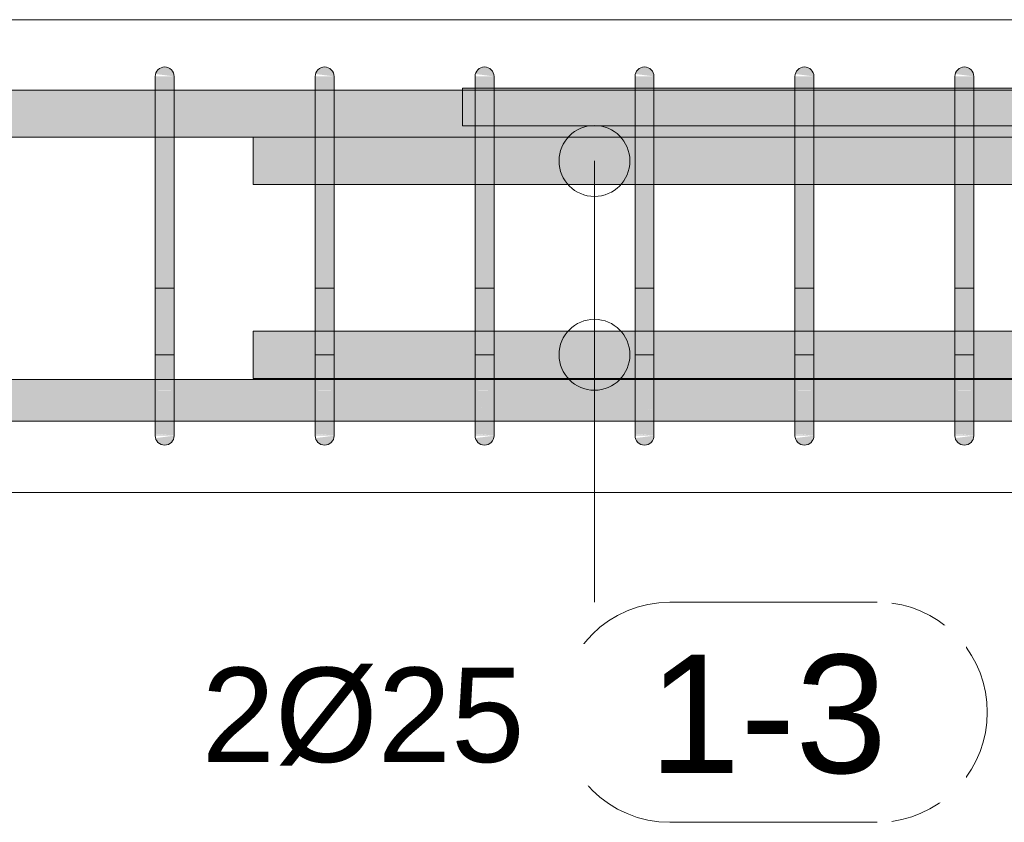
# Model space of a CAD drawing. Header units: millimetres. Extents: x -25607 to 9385, y 1894 to 10168.
# Tile 172 of 181: x 6701 to 7222, y 8496 to 8920. Entities that reach past the tile are written whole.
import ezdxf

# ---------------------------------------------------------------- set-up
doc = ezdxf.new("R2010")
doc.units = ezdxf.units.MM
for name, color, linetype, lineweight in [('S-BEAM', 12, 'Continuous', 9), ('S-RBAR', 171, 'Continuous', 5), ('S-RBAR-IDEN', 171, 'Continuous', 5)]:
    doc.layers.add(name, color=color, linetype=linetype, lineweight=lineweight)
doc.styles.add('Arial', font='arial.ttf', dxfattribs={"height": 50})
doc.styles.add('Arial_1', font='arial.ttf', dxfattribs={"height": 62.5})

# ---------------------------------------------------------------- blocks, each defined once
blk = doc.blocks.new('Popisek výztuže - _Typ_ množství_LEVÝ-573731-V5')
at = {"layer": 'S-RBAR-IDEN'}
for p, q in [((-16348.87, 6003.76), (-16458.56, 6003.76)), ((-16458.56, 5887.33), (-16348.87, 5887.33))]:
    blk.add_line(p, q, dxfattribs=at)
for centre, start, end in [((-16458.56, 5945.54), 90, 270), ((-16348.87, 5945.54), 277.6434, 82.3566)]:
    blk.add_arc(centre, 58.22, start, end, dxfattribs=at)

msp = doc.modelspace()

# ---------------------------------------------------------------- hatches: boundary and pattern name
at = {"layer": 'S-RBAR'}
for points in [[(6782.58, 8890), (6782.41, 8891.29), (6781.91, 8892.5), (6781.12, 8893.54), (6780.08, 8894.33), (6778.88, 8894.83), (6777.58, 8895), (6776.29, 8894.83), (6775.08, 8894.33), (6774.05, 8893.54), (6773.25, 8892.5), (6772.75, 8891.29), (6782.41, 8890.02)], [(6867.2, 8890), (6867.03, 8891.29), (6866.53, 8892.5), (6865.73, 8893.54), (6864.7, 8894.33), (6863.49, 8894.83), (6862.2, 8895), (6860.1, 8894.5), (6859.7, 8894.33), (6858.66, 8893.54), (6857.87, 8892.5), (6857.37, 8891.29), (6867.03, 8890.02)], [(6951.81, 8890), (6951.64, 8891.29), (6951.14, 8892.5), (6950.35, 8893.54), (6949.31, 8894.33), (6947.9, 8894.86), (6946.81, 8895), (6945.52, 8894.83), (6944.31, 8894.33), (6943.28, 8893.54), (6942.48, 8892.5), (6941.98, 8891.29), (6951.64, 8890.02)], [(7036.43, 8890), (7036.26, 8891.29), (7035.7, 8892.58), (7034.96, 8893.54), (7033.93, 8894.33), (7032.72, 8894.83), (7031.43, 8895), (7030.13, 8894.83), (7028.93, 8894.33), (7027.89, 8893.54), (7027.1, 8892.5), (7026.6, 8891.29), (7035.7, 8890.1)], [(7121.04, 8890), (7120.87, 8891.29), (7120.37, 8892.5), (7119.58, 8893.54), (7118.54, 8894.33), (7117.34, 8894.83), (7116.04, 8895), (7114.75, 8894.83), (7113.54, 8894.33), (7112.51, 8893.54), (7111.71, 8892.5), (7111.21, 8891.29), (7120.87, 8890.02)], [(7205.66, 8890), (7205.49, 8891.29), (7204.99, 8892.5), (7204.19, 8893.54), (7203.16, 8894.33), (7201.95, 8894.83), (7200.66, 8895), (7199.36, 8894.83), (7198.16, 8894.33), (7197.12, 8893.54), (7196.33, 8892.5), (7195.83, 8891.29), (7205.49, 8890.02)], [(6782.58, 8865), (6782.58, 8890), (6772.58, 8890), (6772.58, 8865)], [(6860.1, 8865), (6867.2, 8865), (6867.2, 8890), (6857.2, 8890), (6857.2, 8865)], [(6951.81, 8865), (6951.81, 8890), (6941.81, 8890), (6941.81, 8865), (6947.9, 8865)], [(7026.43, 8865), (7036.43, 8865), (7036.43, 8890), (7026.43, 8890), (7026.43, 8869.55)], [(7121.04, 8865), (7121.04, 8890), (7111.04, 8890), (7111.04, 8865)], [(7205.66, 8865), (7205.66, 8890), (7195.66, 8890), (7195.66, 8865)], [(6782.58, 8725), (6782.58, 8865), (6772.58, 8865), (6772.58, 8725)], [(6857.2, 8725), (6867.2, 8725), (6867.2, 8865), (6857.2, 8865), (6857.2, 8742.55)], [(6947.9, 8725), (6951.81, 8725), (6951.81, 8865), (6941.81, 8865), (6941.81, 8725)], [(7026.43, 8725), (7036.43, 8725), (7036.43, 8865), (7026.43, 8865), (7026.43, 8742.55)], [(7121.04, 8725), (7121.04, 8865), (7111.04, 8865), (7111.04, 8725)], [(7205.66, 8725), (7205.66, 8865), (7195.66, 8865), (7195.66, 8725)], [(6777.58, 8695), (6778.88, 8695.17), (6780.08, 8695.67), (6781.12, 8696.46), (6781.91, 8697.5), (6782.41, 8698.71), (6782.41, 8699.98), (6772.75, 8698.71), (6773.25, 8697.5), (6774.05, 8696.46), (6775.08, 8695.67), (6776.29, 8695.17)], [(6862.2, 8695), (6863.49, 8695.17), (6864.7, 8695.67), (6865.73, 8696.46), (6866.53, 8697.5), (6867.03, 8698.71), (6867.03, 8699.98), (6857.37, 8698.71), (6857.87, 8697.5), (6858.66, 8696.46), (6860.1, 8695.5), (6860.9, 8695.17)], [(6946.81, 8695), (6948.11, 8695.17), (6949.31, 8695.67), (6950.35, 8696.46), (6951.14, 8697.5), (6951.64, 8698.71), (6951.64, 8699.98), (6941.98, 8698.71), (6942.48, 8697.5), (6943.28, 8696.46), (6944.31, 8695.67), (6945.52, 8695.17)], [(7031.43, 8695), (7032.72, 8695.17), (7033.93, 8695.67), (7034.96, 8696.46), (7035.76, 8697.5), (7036.26, 8698.71), (7036.43, 8700), (7026.6, 8698.71), (7027.1, 8697.5), (7027.89, 8696.46), (7028.93, 8695.67), (7030.13, 8695.17)], [(7116.04, 8695), (7117.34, 8695.17), (7118.54, 8695.67), (7119.58, 8696.46), (7120.37, 8697.5), (7120.87, 8698.71), (7120.87, 8699.98), (7111.21, 8698.71), (7111.71, 8697.5), (7112.51, 8696.46), (7113.54, 8695.67), (7114.75, 8695.17)], [(7200.66, 8695), (7201.95, 8695.17), (7203.16, 8695.67), (7204.19, 8696.46), (7204.99, 8697.5), (7205.49, 8698.71), (7205.49, 8699.98), (7195.83, 8698.71), (7196.33, 8697.5), (7197.12, 8696.46), (7198.16, 8695.67), (7199.36, 8695.17)]]:
    msp.add_hatch(color=256, dxfattribs=at).paths.add_polyline_path(points)
h = msp.add_hatch(color=256, dxfattribs=at)
h.paths.add_polyline_path([(5989.67, 8857.8), (6173.82, 8857.8), (6173.82, 8882.8), (5989.67, 8882.8)])
h.paths.add_polyline_path([(6183.82, 8857.8), (6373.2, 8857.8), (6373.2, 8882.8), (6183.82, 8882.8), (6183.82, 8865)])
h.paths.add_polyline_path([(6383.2, 8857.8), (6572.58, 8857.8), (6572.58, 8882.8), (6383.2, 8882.8), (6383.2, 8865)])
h.paths.add_polyline_path([(6582.58, 8857.8), (6772.58, 8857.8), (6772.29, 8882.8), (6582.58, 8882.8), (6582.58, 8865)])
h.paths.add_polyline_path([(6782.58, 8857.8), (6857.2, 8857.8), (6857.2, 8882.8), (6782.58, 8882.8), (6782.58, 8865)])
h.paths.add_polyline_path([(6867.2, 8857.8), (6941.81, 8857.8), (6941.81, 8882.8), (6867.2, 8882.8), (6867.2, 8865)])
h.paths.add_polyline_path([(6951.81, 8857.8), (7026.43, 8857.8), (7026.43, 8882.8), (6951.81, 8882.8), (6951.81, 8865)])
h.paths.add_polyline_path([(7036.43, 8857.8), (7111.04, 8857.8), (7111.04, 8882.8), (7036.43, 8882.8), (7036.43, 8865)])
h.paths.add_polyline_path([(7121.04, 8857.8), (7195.66, 8857.8), (7195.66, 8882.8), (7121.04, 8882.8), (7121.04, 8865)])
h.paths.add_polyline_path([(7205.66, 8857.8), (7280.27, 8857.8), (7280.27, 8882.8), (7205.66, 8882.8), (7205.66, 8865)])
h.paths.add_polyline_path([(7290.27, 8857.8), (7353.75, 8857.8), (7353.75, 8882.8), (7290.27, 8882.8), (7290.27, 8865)])
h.paths.add_polyline_path([(7363.75, 8857.8), (7398.86, 8857.8), (7398.86, 8882.8), (7363.75, 8882.8), (7363.75, 8865)])
h.paths.add_polyline_path([(7408.86, 8857.8), (7443.97, 8857.8), (7443.97, 8882.8), (7408.86, 8882.8), (7408.86, 8865)])
h.paths.add_polyline_path([(7453.97, 8857.8), (7489.07, 8857.8), (7489.07, 8882.8), (7453.97, 8882.8), (7453.97, 8865)])
h.paths.add_polyline_path([(7499.07, 8857.8), (7534.18, 8857.8), (7534.18, 8882.8), (7499.07, 8882.8), (7499.07, 8865)])
h.paths.add_polyline_path([(7544.18, 8857.8), (7579.29, 8857.8), (7579.29, 8882.8), (7544.18, 8882.8), (7544.18, 8865)])
h.paths.add_polyline_path([(7589.29, 8857.8), (7599.44, 8857.8), (7599.44, 8882.8), (7589.29, 8882.8), (7589.29, 8865)])
h = msp.add_hatch(color=256, dxfattribs=at)
h.paths.add_polyline_path([(5989.67, 8857.8), (6173.82, 8857.8), (6173.82, 8882.8), (5989.67, 8882.8)])
h.paths.add_polyline_path([(6183.82, 8857.8), (6373.2, 8857.8), (6373.2, 8882.8), (6183.82, 8882.8), (6183.82, 8865)])
h.paths.add_polyline_path([(6383.2, 8857.8), (6572.58, 8857.8), (6572.58, 8882.8), (6383.2, 8882.8), (6383.2, 8865)])
h.paths.add_polyline_path([(6582.58, 8857.8), (6772.58, 8857.8), (6772.29, 8882.8), (6582.58, 8882.8), (6582.58, 8865)])
h.paths.add_polyline_path([(6782.58, 8857.8), (6857.2, 8857.8), (6857.2, 8882.8), (6782.58, 8882.8), (6782.58, 8865)])
h.paths.add_polyline_path([(6867.2, 8857.8), (6941.81, 8857.8), (6941.81, 8882.8), (6867.2, 8882.8), (6867.2, 8865)])
h.paths.add_polyline_path([(6951.81, 8857.8), (7026.43, 8857.8), (7026.43, 8882.8), (6951.81, 8882.8), (6951.81, 8865)])
h.paths.add_polyline_path([(7036.43, 8857.8), (7111.04, 8857.8), (7111.04, 8882.8), (7036.43, 8882.8), (7036.43, 8865)])
h.paths.add_polyline_path([(7121.04, 8857.8), (7195.66, 8857.8), (7195.66, 8882.8), (7121.04, 8882.8), (7121.04, 8865)])
h.paths.add_polyline_path([(7205.66, 8857.8), (7280.27, 8857.8), (7280.27, 8882.8), (7205.66, 8882.8), (7205.66, 8865)])
h.paths.add_polyline_path([(7290.27, 8857.8), (7353.75, 8857.8), (7353.75, 8882.8), (7290.27, 8882.8), (7290.27, 8865)])
h.paths.add_polyline_path([(7363.75, 8857.8), (7398.86, 8857.8), (7398.86, 8882.8), (7363.75, 8882.8), (7363.75, 8865)])
h.paths.add_polyline_path([(7408.86, 8857.8), (7443.97, 8857.8), (7443.97, 8882.8), (7408.86, 8882.8), (7408.86, 8865)])
h.paths.add_polyline_path([(7453.97, 8857.8), (7489.07, 8857.8), (7489.07, 8882.8), (7453.97, 8882.8), (7453.97, 8865)])
h.paths.add_polyline_path([(7499.07, 8857.8), (7534.18, 8857.8), (7534.18, 8882.8), (7499.07, 8882.8), (7499.07, 8865)])
h.paths.add_polyline_path([(7544.18, 8857.8), (7579.29, 8857.8), (7579.29, 8882.8), (7544.18, 8882.8), (7544.18, 8865)])
h.paths.add_polyline_path([(7589.29, 8857.8), (7599.44, 8857.8), (7599.44, 8882.8), (7589.29, 8882.8), (7589.29, 8865)])
h = msp.add_hatch(color=256, dxfattribs=at)
h.paths.add_polyline_path([(6935.19, 8882.8), (6941.81, 8882.8), (6941.81, 8883.8), (6935.19, 8883.8)])
h.paths.add_polyline_path([(7280.27, 8882.8), (7280.27, 8883.8), (7205.66, 8883.8), (7205.66, 8882.8), (7255.2, 8882.8)])
h.paths.add_polyline_path([(6951.81, 8882.8), (7026.43, 8882.8), (7026.43, 8883.8), (6951.81, 8883.8)])
h.paths.add_polyline_path([(7295.63, 8882.8), (7295.63, 8883.8), (7290.27, 8883.8), (7290.27, 8882.8)])
h.paths.add_polyline_path([(7036.43, 8882.8), (7111.04, 8882.8), (7111.04, 8883.8), (7036.43, 8883.8)])
h.paths.add_polyline_path([(7121.04, 8882.8), (7195.66, 8882.8), (7195.66, 8883.8), (7121.04, 8883.8)])
h = msp.add_hatch(color=256, dxfattribs=at)
h.paths.add_polyline_path([(6824.44, 8832.8), (6857.2, 8832.8), (6857.2, 8857.8), (6824.44, 8857.8), (6824.44, 8853.41)])
h.paths.add_polyline_path([(6867.2, 8832.8), (6941.81, 8832.8), (6941.81, 8857.8), (6867.2, 8857.8), (6867.2, 8853.41)])
h.paths.add_polyline_path([(6951.81, 8832.8), (7026.43, 8832.8), (7026.43, 8857.8), (6951.81, 8857.8), (6951.81, 8853.41)])
h.paths.add_polyline_path([(7036.43, 8832.8), (7111.04, 8832.8), (7111.04, 8857.8), (7036.43, 8857.8), (7036.43, 8853.41)])
h.paths.add_polyline_path([(7121.04, 8832.8), (7195.66, 8832.8), (7195.66, 8857.8), (7121.04, 8857.8), (7121.04, 8853.41)])
h.paths.add_polyline_path([(7211.3, 8832.8), (7280.27, 8832.8), (7280.27, 8857.8), (7205.66, 8857.8), (7205.66, 8832.8)])
h.paths.add_polyline_path([(7290.27, 8832.8), (7353.75, 8832.8), (7353.75, 8857.8), (7290.27, 8857.8), (7290.27, 8853.41)])
h.paths.add_polyline_path([(7386.9, 8832.8), (7398.86, 8832.8), (7398.86, 8857.8), (7363.75, 8857.8), (7363.75, 8832.8)])
h.paths.add_polyline_path([(7408.86, 8832.8), (7443.97, 8832.8), (7443.97, 8857.8), (7408.86, 8857.8), (7408.86, 8853.41)])
h.paths.add_polyline_path([(7453.97, 8832.8), (7489.07, 8832.8), (7489.07, 8857.8), (7453.97, 8857.8), (7453.97, 8853.41)])
h.paths.add_polyline_path([(7499.07, 8832.8), (7534.18, 8832.8), (7534.18, 8857.8), (7499.07, 8857.8), (7499.07, 8853.41)])
h.paths.add_polyline_path([(7544.18, 8832.8), (7579.29, 8832.8), (7579.29, 8857.8), (7544.18, 8857.8), (7544.18, 8853.41)])
h.paths.add_polyline_path([(7589.29, 8832.8), (7624.44, 8832.8), (7624.44, 8857.8), (7589.29, 8857.8), (7589.29, 8853.41)])
h.paths.add_polyline_path([(7634.44, 8832.8), (7661.44, 8832.8), (7661.44, 8857.8), (7634.44, 8857.8), (7634.44, 8853.41)])
h.paths.add_polyline_path([(7681.44, 8832.8), (7968.25, 8832.8), (7968.25, 8857.8), (7681.44, 8857.8), (7681.44, 8836.7)])
h.paths.add_polyline_path([(8001.51, 8832.8), (8014.44, 8832.8), (8014.44, 8857.8), (7988.25, 8857.8), (7988.25, 8832.8)])
h = msp.add_hatch(color=256, dxfattribs=at)
h.paths.add_polyline_path([(6824.44, 8730.3), (6857.2, 8730.3), (6857.2, 8755.3), (6824.44, 8755.05), (6824.44, 8736.78)])
h.paths.add_polyline_path([(6867.2, 8730.3), (6941.81, 8730.3), (6941.81, 8755.3), (6867.2, 8755.05), (6867.2, 8736.78)])
h.paths.add_polyline_path([(6951.81, 8730.3), (7026.43, 8730.3), (7026.43, 8755.3), (6951.81, 8755.05), (6951.81, 8736.78)])
h.paths.add_polyline_path([(7036.43, 8730.3), (7111.04, 8730.3), (7111.04, 8755.3), (7036.43, 8755.05), (7036.43, 8736.78)])
h.paths.add_polyline_path([(7121.04, 8730.3), (7195.66, 8730.3), (7195.66, 8755.3), (7121.04, 8755.05), (7121.04, 8736.78)])
h.paths.add_polyline_path([(7205.66, 8730.3), (7280.27, 8730.3), (7280.27, 8755.3), (7205.66, 8755.05), (7205.66, 8736.78)])
h.paths.add_polyline_path([(7290.27, 8730.3), (7353.75, 8730.3), (7353.75, 8755.3), (7290.27, 8755.05), (7290.27, 8736.78)])
h.paths.add_polyline_path([(7363.75, 8730.3), (7398.86, 8730.3), (7398.86, 8755.3), (7363.75, 8755.05), (7363.75, 8736.78)])
h.paths.add_polyline_path([(7408.86, 8730.3), (7443.97, 8730.3), (7443.97, 8755.3), (7408.86, 8755.05), (7408.86, 8736.78)])
h.paths.add_polyline_path([(7453.97, 8730.3), (7489.07, 8730.3), (7489.07, 8755.3), (7453.97, 8755.05), (7453.97, 8736.78)])
h.paths.add_polyline_path([(7499.07, 8730.3), (7534.18, 8730.3), (7534.18, 8755.3), (7499.07, 8755.05), (7499.07, 8736.78)])
h.paths.add_polyline_path([(7544.18, 8730.3), (7579.29, 8730.3), (7579.29, 8755.3), (7544.18, 8755.05), (7544.18, 8736.78)])
h.paths.add_polyline_path([(7589.29, 8730.3), (7624.44, 8730.3), (7624.44, 8755.3), (7589.29, 8755.05), (7589.29, 8736.78)])
h.paths.add_polyline_path([(7637.12, 8730.3), (7661.44, 8730.3), (7661.44, 8755.3), (7656.46, 8755.3), (7640.3, 8739.14), (7637.12, 8735), (7635.18, 8730.3)])
h.paths.add_polyline_path([(7688.03, 8730.3), (7703.94, 8746.21), (7711.01, 8739.14), (7702.17, 8730.3), (7946.71, 8730.3), (7937.87, 8739.14), (7944.94, 8746.21), (7960.85, 8730.3), (7968.25, 8730.3), (7968.25, 8755.3), (7681.44, 8755.3), (7681.44, 8730.3)])
h.paths.add_polyline_path([(8001.51, 8730.3), (8013.71, 8730.3), (8011.76, 8735), (8007.73, 8740), (7992.42, 8755.3), (7988.25, 8755.3), (7988.25, 8730.3)])
h.paths.add_polyline_path([(7634.44, 8747.43), (7642.32, 8755.3), (7634.44, 8755.3)])
h.paths.add_polyline_path([(8014.44, 8747.43), (8014.44, 8755.3), (8006.57, 8755.3)])
h = msp.add_hatch(color=256, dxfattribs=at)
h.paths.add_polyline_path([(4577.28, 8707.64), (4641.63, 8707.92), (4641.63, 8729.64), (4551.63, 8729.64), (4551.63, 8707.64)])
h.paths.add_polyline_path([(5575.68, 8707.64), (5575.68, 8729.64), (5386.3, 8729.64), (5386.3, 8707.64), (5543.08, 8707.64)])
h.paths.add_polyline_path([(7026.43, 8707.64), (7026.43, 8729.64), (6951.81, 8729.64), (6951.81, 8707.64), (6991.8, 8707.64)])
h.paths.add_polyline_path([(6596.69, 8707.64), (6772.58, 8707.92), (6772.29, 8729.64), (6582.58, 8729.64), (6582.58, 8707.64)])
h.paths.add_polyline_path([(4210.81, 8707.64), (4249.5, 8707.92), (4249.5, 8729.64), (4210.81, 8729.64), (4210.81, 8707.92)])
h.paths.add_polyline_path([(4444.26, 8707.64), (4444.26, 8729.64), (4405.57, 8729.64), (4405.57, 8707.64)])
h.paths.add_polyline_path([(5585.68, 8707.64), (5775.06, 8707.92), (5775.06, 8729.64), (5585.68, 8729.64), (5585.68, 8707.92)])
h.paths.add_polyline_path([(4918.97, 8707.64), (4998.08, 8707.92), (4998.08, 8729.64), (4918.97, 8729.64), (4918.97, 8707.92)])
h.paths.add_polyline_path([(7036.43, 8707.64), (7111.04, 8707.92), (7111.04, 8729.64), (7036.43, 8729.64), (7036.43, 8707.92)])
h.paths.add_polyline_path([(4541.63, 8707.64), (4541.63, 8729.64), (4502.94, 8729.64), (4502.94, 8707.64), (4533.37, 8707.64)])
h.paths.add_polyline_path([(4884.58, 8707.64), (4908.97, 8707.92), (4908.97, 8729.64), (4829.86, 8729.64), (4829.86, 8707.64), (4840.68, 8707.64)])
h.paths.add_polyline_path([(4199.44, 8707.64), (4200.81, 8707.92), (4200.81, 8729.64), (4199.44, 8729.64), (4199.44, 8707.92)])
h.paths.add_polyline_path([(7299.1, 8707.64), (7353.75, 8707.92), (7353.75, 8729.64), (7290.27, 8729.64), (7290.27, 8707.64)])
h.paths.add_polyline_path([(5785.06, 8707.64), (5974.44, 8707.92), (5974.44, 8729.64), (5785.06, 8729.64), (5785.06, 8707.92)])
h.paths.add_polyline_path([(7579.29, 8707.64), (7579.29, 8729.64), (7544.18, 8729.64), (7544.18, 8707.64), (7562.5, 8707.64)])
h.paths.add_polyline_path([(4651.63, 8707.64), (4730.74, 8707.92), (4730.74, 8729.64), (4651.63, 8729.64), (4651.63, 8707.92)])
h.paths.add_polyline_path([(7363.75, 8707.64), (7398.86, 8707.92), (7398.86, 8729.64), (7363.75, 8729.64), (7363.75, 8707.92)])
h.paths.add_polyline_path([(7599.44, 8707.64), (7599.44, 8729.64), (7589.29, 8729.64), (7589.29, 8707.64)])
h.paths.add_polyline_path([(6572.58, 8707.64), (6572.58, 8729.64), (6383.2, 8729.64), (6383.2, 8707.64), (6552.79, 8707.64)])
h.paths.add_polyline_path([(7121.04, 8707.64), (7195.66, 8707.92), (7195.66, 8729.64), (7121.04, 8729.64), (7121.04, 8707.92)])
h.paths.add_polyline_path([(5376.3, 8707.64), (5376.3, 8729.64), (5186.3, 8729.64), (5186.3, 8707.64), (5367.48, 8707.64)])
h.paths.add_polyline_path([(4259.5, 8707.64), (4298.19, 8707.92), (4298.19, 8729.64), (4259.5, 8729.64), (4259.5, 8707.92)])
h.paths.add_polyline_path([(4395.57, 8707.64), (4395.57, 8729.64), (4356.88, 8729.64), (4356.88, 8707.64), (4357.77, 8707.64)])
h.paths.add_polyline_path([(7534.18, 8707.64), (7534.18, 8729.64), (7499.07, 8729.64), (7499.07, 8707.64), (7518.6, 8707.64)])
h.paths.add_polyline_path([(7280.27, 8707.64), (7280.27, 8729.64), (7205.66, 8729.64), (7205.66, 8707.64), (7255.2, 8707.64)])
h.paths.add_polyline_path([(6941.81, 8707.64), (6941.81, 8729.64), (6867.2, 8729.64), (6867.2, 8707.64), (6904, 8707.64)])
h.paths.add_polyline_path([(5176.3, 8707.64), (5176.3, 8729.64), (5097.19, 8729.64), (5097.19, 8707.64), (5147.98, 8707.64)])
h.paths.add_polyline_path([(6782.58, 8707.64), (6857.2, 8707.92), (6857.2, 8729.64), (6782.58, 8729.64), (6782.58, 8707.92)])
h.paths.add_polyline_path([(5984.44, 8707.64), (6173.82, 8707.92), (6173.82, 8729.64), (5984.44, 8729.64), (5984.44, 8707.92)])
h.paths.add_polyline_path([(4492.94, 8707.64), (4492.94, 8729.64), (4454.26, 8729.64), (4454.26, 8707.64), (4489.47, 8707.64)])
h.paths.add_polyline_path([(4740.74, 8707.64), (4819.86, 8707.92), (4819.86, 8729.64), (4740.74, 8729.64), (4740.74, 8707.92)])
h.paths.add_polyline_path([(7489.07, 8707.64), (7489.07, 8729.64), (7453.97, 8729.64), (7453.97, 8707.64), (7474.7, 8707.64)])
h.paths.add_polyline_path([(6183.82, 8707.64), (6373.2, 8707.92), (6373.2, 8729.64), (6183.82, 8729.64), (6183.82, 8707.92)])
h.paths.add_polyline_path([(4308.19, 8707.64), (4346.88, 8707.92), (4346.88, 8729.64), (4308.19, 8729.64), (4308.19, 8707.92)])
h.paths.add_polyline_path([(5008.08, 8707.64), (5087.19, 8707.92), (5087.19, 8729.64), (5008.08, 8729.64), (5008.08, 8707.92)])
h.paths.add_polyline_path([(7443.97, 8707.64), (7443.97, 8729.64), (7408.86, 8729.64), (7408.86, 8707.64), (7430.8, 8707.64)])
h = msp.add_hatch(color=256, dxfattribs=at)
h.paths.add_polyline_path([(6782.58, 8703.08), (6782.58, 8703.74), (6781.22, 8703.89), (6780.38, 8703.51)])
h.paths.add_polyline_path([(6777.09, 8705.53), (6775.41, 8707.49), (6772.58, 8707.92), (6772.58, 8706.75)])
h.paths.add_polyline_path([(6782.58, 8711.72), (6782.58, 8713.44), (6772.58, 8715.43), (6772.58, 8714.83), (6773.39, 8714.83), (6777.31, 8711.91)])
h.paths.add_polyline_path([(6772.58, 8724.03), (6782.58, 8724.24), (6782.58, 8725), (6772.58, 8725)])
h = msp.add_hatch(color=256, dxfattribs=at)
h.paths.add_polyline_path([(6777.58, 8700), (6782.58, 8700), (6772.58, 8700.85), (6772.75, 8700)])
h.paths.add_polyline_path([(6782.58, 8700), (6782.58, 8703.08), (6780.38, 8703.51), (6781.22, 8703.89), (6782.58, 8703.74), (6782.58, 8711.72), (6778.05, 8711.99), (6773.54, 8714.83), (6772.58, 8714.83), (6772.58, 8708.15), (6775.55, 8707.32), (6777.09, 8705.53), (6772.58, 8706.75), (6772.75, 8700.99), (6774.67, 8700.85), (6778.88, 8700.4)])
h.paths.add_polyline_path([(6782.58, 8713.44), (6782.58, 8724.24), (6780.55, 8724.03), (6772.58, 8724.03), (6772.58, 8715.43), (6775.6, 8714.83)])
h = msp.add_hatch(color=256, dxfattribs=at)
h.paths.add_polyline_path([(6867.2, 8703.08), (6867.2, 8703.74), (6865.84, 8703.89), (6864.99, 8703.51)])
h.paths.add_polyline_path([(6861.71, 8705.53), (6860.02, 8707.49), (6857.2, 8707.92), (6857.2, 8706.75), (6860.1, 8705.97)])
h.paths.add_polyline_path([(6867.2, 8711.72), (6867.2, 8713.44), (6857.2, 8715.43), (6857.2, 8714.83), (6858, 8714.83), (6861.92, 8711.91)])
h.paths.add_polyline_path([(6857.2, 8724.03), (6867.2, 8724.24), (6867.2, 8725), (6857.2, 8725)])
h = msp.add_hatch(color=256, dxfattribs=at)
h.paths.add_polyline_path([(6867.2, 8700), (6867.2, 8703.08), (6864.99, 8703.51), (6865.84, 8703.89), (6867.2, 8703.74), (6867.2, 8711.72), (6862.67, 8711.99), (6858.15, 8714.83), (6857.2, 8714.83), (6857.2, 8708.15), (6860.17, 8707.32), (6861.71, 8705.53), (6857.2, 8706.75), (6857.37, 8700.99), (6860.1, 8700.76), (6863.49, 8700.4)])
h.paths.add_polyline_path([(6860.1, 8700), (6867.2, 8700), (6857.2, 8700.85), (6857.37, 8700)])
h.paths.add_polyline_path([(6867.2, 8713.44), (6867.2, 8724.24), (6865.17, 8724.03), (6857.2, 8724.03), (6857.2, 8715.43), (6860.21, 8714.83)])
h = msp.add_hatch(color=256, dxfattribs=at)
h.paths.add_polyline_path([(6951.81, 8703.08), (6951.81, 8703.74), (6950.45, 8703.89), (6949.61, 8703.51)])
h.paths.add_polyline_path([(6946.32, 8705.53), (6944.64, 8707.49), (6941.81, 8707.92), (6941.81, 8706.75)])
h.paths.add_polyline_path([(6951.81, 8711.72), (6951.81, 8713.44), (6941.81, 8715.43), (6941.81, 8714.83), (6942.62, 8714.83), (6946.54, 8711.91), (6947.9, 8711.86)])
h.paths.add_polyline_path([(6941.81, 8724.03), (6951.81, 8724.24), (6951.81, 8725), (6941.81, 8725)])
h = msp.add_hatch(color=256, dxfattribs=at)
h.paths.add_polyline_path([(6951.81, 8700), (6951.81, 8703.08), (6949.61, 8703.51), (6950.45, 8703.89), (6951.81, 8703.74), (6951.81, 8711.72), (6947.28, 8711.99), (6942.77, 8714.83), (6941.81, 8714.83), (6941.81, 8708.15), (6944.78, 8707.32), (6946.32, 8705.53), (6941.81, 8706.75), (6941.98, 8700.99), (6943.9, 8700.85), (6948.11, 8700.4)])
h.paths.add_polyline_path([(6947.9, 8700), (6951.81, 8700), (6941.81, 8700.85), (6941.98, 8700), (6946.81, 8700)])
h.paths.add_polyline_path([(6951.81, 8713.44), (6951.81, 8724.24), (6947.9, 8724.03), (6941.81, 8724.03), (6941.81, 8715.43), (6947.9, 8714.22)])
h = msp.add_hatch(color=256, dxfattribs=at)
h.paths.add_polyline_path([(7036.43, 8703.08), (7036.43, 8703.74), (7035.07, 8703.89), (7034.22, 8703.51), (7035.7, 8703.22)])
h.paths.add_polyline_path([(7030.94, 8705.53), (7029.25, 8707.49), (7026.43, 8707.92), (7026.43, 8706.75)])
h.paths.add_polyline_path([(7036.43, 8711.72), (7036.43, 8713.44), (7026.43, 8715.43), (7026.43, 8714.83), (7027.23, 8714.83), (7031.15, 8711.91), (7035.7, 8711.75)])
h.paths.add_polyline_path([(7034.4, 8724.03), (7036.43, 8724.24), (7036.43, 8725), (7026.43, 8725), (7026.43, 8724.03)])
h = msp.add_hatch(color=256, dxfattribs=at)
h.paths.add_polyline_path([(7036.43, 8700), (7036.43, 8703.08), (7034.22, 8703.51), (7035.07, 8703.89), (7036.43, 8703.74), (7036.43, 8711.72), (7031.9, 8711.99), (7027.38, 8714.83), (7026.43, 8714.83), (7026.43, 8708.15), (7029.4, 8707.32), (7030.94, 8705.53), (7026.43, 8706.75), (7026.6, 8700.99), (7028.51, 8700.85), (7035.7, 8700.08)])
h.paths.add_polyline_path([(7026.6, 8700), (7035.7, 8700.06), (7026.43, 8700.85), (7026.43, 8700)])
h.paths.add_polyline_path([(7036.43, 8713.44), (7036.43, 8724.24), (7034.4, 8724.03), (7026.43, 8724.03), (7026.43, 8715.43), (7035.7, 8713.59)])
h = msp.add_hatch(color=256, dxfattribs=at)
h.paths.add_polyline_path([(7121.04, 8703.08), (7121.04, 8703.74), (7119.68, 8703.89), (7118.84, 8703.51)])
h.paths.add_polyline_path([(7115.55, 8705.53), (7113.87, 8707.49), (7111.04, 8707.92), (7111.04, 8706.75)])
h.paths.add_polyline_path([(7121.04, 8711.72), (7121.04, 8713.44), (7111.04, 8715.43), (7111.04, 8714.83), (7111.85, 8714.83), (7115.77, 8711.91)])
h.paths.add_polyline_path([(7111.04, 8724.03), (7121.04, 8724.24), (7121.04, 8725), (7111.04, 8725)])
h = msp.add_hatch(color=256, dxfattribs=at)
h.paths.add_polyline_path([(7121.04, 8700), (7121.04, 8703.08), (7118.84, 8703.51), (7119.68, 8703.89), (7121.04, 8703.74), (7121.04, 8711.72), (7116.51, 8711.99), (7112, 8714.83), (7111.04, 8714.83), (7111.04, 8708.15), (7114.01, 8707.32), (7115.55, 8705.53), (7111.04, 8706.75), (7111.21, 8700.99), (7113.13, 8700.85), (7117.34, 8700.4)])
h.paths.add_polyline_path([(7121.04, 8700), (7111.04, 8700.85), (7111.21, 8700), (7116.04, 8700)])
h.paths.add_polyline_path([(7121.04, 8713.44), (7121.04, 8724.24), (7119.01, 8724.03), (7111.04, 8724.03), (7111.04, 8715.43), (7114.06, 8714.83)])
h = msp.add_hatch(color=256, dxfattribs=at)
h.paths.add_polyline_path([(7205.66, 8703.08), (7205.66, 8703.74), (7204.3, 8703.89), (7203.45, 8703.51)])
h.paths.add_polyline_path([(7200.17, 8705.53), (7198.48, 8707.49), (7195.66, 8707.92), (7195.66, 8706.75)])
h.paths.add_polyline_path([(7205.66, 8711.72), (7205.66, 8713.44), (7195.66, 8715.43), (7195.66, 8714.83), (7196.46, 8714.83), (7200.38, 8711.91)])
h.paths.add_polyline_path([(7195.66, 8724.03), (7205.66, 8724.24), (7205.66, 8725), (7195.66, 8725)])
h = msp.add_hatch(color=256, dxfattribs=at)
h.paths.add_polyline_path([(7200.66, 8700), (7205.66, 8700), (7195.66, 8700.85), (7195.83, 8700)])
h.paths.add_polyline_path([(7205.66, 8700), (7205.66, 8703.08), (7203.45, 8703.51), (7204.3, 8703.89), (7205.66, 8703.74), (7205.66, 8711.72), (7201.13, 8711.99), (7196.61, 8714.83), (7195.66, 8714.83), (7195.66, 8708.15), (7198.63, 8707.32), (7200.17, 8705.53), (7195.66, 8706.75), (7195.83, 8700.99), (7197.74, 8700.85), (7201.95, 8700.4)])
h.paths.add_polyline_path([(7205.66, 8713.44), (7205.66, 8724.24), (7203.63, 8724.03), (7195.66, 8724.03), (7195.66, 8715.43), (7198.67, 8714.83)])

# ---------------------------------------------------------------- linework, layer by layer
at = {"layer": 'S-BEAM'}
for p, q in [((7599.44, 8920), (4359.44, 8920)), ((7599.44, 8920), (4359.44, 8920)), ((4359.44, 8670), (7599.44, 8670)), ((7599.44, 8670), (4359.44, 8670))]:
    msp.add_line(p, q, dxfattribs=at)
at = {"layer": 'S-RBAR'}
for p, q in [((6772.58, 8865), (6772.58, 8890)), ((6772.58, 8865), (6772.58, 8890)), ((6782.58, 8865), (6782.58, 8890)), ((6782.58, 8865), (6782.58, 8890)), ((6857.2, 8865), (6857.2, 8890)), ((6857.2, 8865), (6857.2, 8890)), ((6867.2, 8865), (6867.2, 8890)), ((6867.2, 8865), (6867.2, 8890)), ((6941.81, 8865), (6941.81, 8890)), ((6941.81, 8865), (6941.81, 8890)), ((6951.81, 8865), (6951.81, 8890)), ((6951.81, 8865), (6951.81, 8890)), ((7026.43, 8865), (7026.43, 8890)), ((7026.43, 8865), (7026.43, 8890)), ((7036.43, 8865), (7036.43, 8890)), ((7036.43, 8865), (7036.43, 8890)), ((7111.04, 8865), (7111.04, 8890)), ((7111.04, 8865), (7111.04, 8890)), ((7121.04, 8865), (7121.04, 8890)), ((7121.04, 8865), (7121.04, 8890)), ((7195.66, 8865), (7195.66, 8890)), ((7195.66, 8865), (7195.66, 8890)), ((7205.66, 8865), (7205.66, 8890)), ((7205.66, 8865), (7205.66, 8890)), ((7599.44, 8882.8), (5989.67, 8882.8)), ((7599.44, 8882.8), (5989.67, 8882.8)), ((7599.44, 8882.8), (5989.67, 8882.8)), ((7599.44, 8882.8), (5989.67, 8882.8)), ((7599.44, 8882.8), (5989.67, 8882.8)), ((7599.44, 8882.8), (5989.67, 8882.8)), ((7555.19, 8883.8), (6935.19, 8883.8)), ((6935.19, 8883.8), (6935.19, 8863.8)), ((6772.58, 8725), (6772.58, 8865)), ((6772.58, 8865), (6772.58, 8725)), ((6782.58, 8725), (6782.58, 8865)), ((6782.58, 8865), (6782.58, 8725)), ((6857.2, 8725), (6857.2, 8865)), ((6857.2, 8865), (6857.2, 8725)), ((6867.2, 8725), (6867.2, 8865)), ((6867.2, 8865), (6867.2, 8725)), ((7555.19, 8863.8), (6935.19, 8863.8)), ((6941.81, 8725), (6941.81, 8865)), ((6941.81, 8865), (6941.81, 8725)), ((6951.81, 8725), (6951.81, 8865)), ((6951.81, 8865), (6951.81, 8725)), ((7026.43, 8725), (7026.43, 8865)), ((7026.43, 8865), (7026.43, 8725)), ((7036.43, 8725), (7036.43, 8865)), ((7036.43, 8865), (7036.43, 8725)), ((7111.04, 8725), (7111.04, 8865)), ((7111.04, 8865), (7111.04, 8725)), ((7121.04, 8725), (7121.04, 8865)), ((7121.04, 8865), (7121.04, 8725)), ((7195.66, 8725), (7195.66, 8865)), ((7195.66, 8865), (7195.66, 8725)), ((7205.66, 8725), (7205.66, 8865)), ((7205.66, 8865), (7205.66, 8725)), ((7599.44, 8857.8), (5989.67, 8857.8)), ((7599.44, 8857.8), (5989.67, 8857.8)), ((7599.44, 8857.8), (5989.67, 8857.8)), ((7599.44, 8857.8), (5989.67, 8857.8)), ((7599.44, 8857.8), (5989.67, 8857.8)), ((7599.44, 8857.8), (5989.67, 8857.8)), ((8024.44, 8857.8), (6824.44, 8857.8)), ((6824.44, 8857.8), (6824.44, 8832.8)), ((8024.44, 8857.8), (6824.44, 8857.8)), ((6824.44, 8857.8), (6824.44, 8832.8)), ((8024.44, 8832.8), (6824.44, 8832.8)), ((8024.44, 8832.8), (6824.44, 8832.8)), ((6772.58, 8778.03), (6772.58, 8742.68)), ((6772.58, 8778.03), (6782.58, 8778.03)), ((6782.58, 8778.03), (6782.58, 8742.68)), ((6857.2, 8778.03), (6857.2, 8742.68)), ((6857.2, 8778.03), (6867.2, 8778.03)), ((6867.2, 8778.03), (6867.2, 8742.68)), ((6941.81, 8778.03), (6941.81, 8742.68)), ((6941.81, 8778.03), (6951.81, 8778.03)), ((6951.81, 8778.03), (6951.81, 8742.68)), ((7026.43, 8778.03), (7026.43, 8742.68)), ((7026.43, 8778.03), (7036.43, 8778.03)), ((7036.43, 8778.03), (7036.43, 8742.68)), ((7111.04, 8778.03), (7111.04, 8742.68)), ((7111.04, 8778.03), (7121.04, 8778.03)), ((7121.04, 8778.03), (7121.04, 8742.68)), ((7195.66, 8778.03), (7195.66, 8742.68)), ((7195.66, 8778.03), (7205.66, 8778.03)), ((7205.66, 8778.03), (7205.66, 8742.68)), ((8024.44, 8755.3), (6824.44, 8755.3)), ((6824.44, 8755.3), (6824.44, 8730.3)), ((8024.44, 8755.3), (6824.44, 8755.3)), ((6824.44, 8755.3), (6824.44, 8730.3)), ((6772.58, 8700), (6772.58, 8742.68)), ((6782.58, 8742.68), (6772.58, 8742.68)), ((6772.58, 8707.32), (6772.58, 8742.68)), ((6782.58, 8700), (6782.58, 8742.68)), ((6782.58, 8707.32), (6782.58, 8742.68)), ((6857.2, 8700), (6857.2, 8742.68)), ((6867.2, 8742.68), (6857.2, 8742.68)), ((6857.2, 8707.32), (6857.2, 8742.68)), ((6867.2, 8700), (6867.2, 8742.68)), ((6867.2, 8707.32), (6867.2, 8742.68)), ((6941.81, 8700), (6941.81, 8742.68)), ((6951.81, 8742.68), (6941.81, 8742.68)), ((6941.81, 8707.32), (6941.81, 8742.68)), ((6951.81, 8700), (6951.81, 8742.68)), ((6951.81, 8707.32), (6951.81, 8742.68)), ((7026.43, 8700), (7026.43, 8742.68)), ((7036.43, 8742.68), (7026.43, 8742.68)), ((7026.43, 8707.32), (7026.43, 8742.68)), ((7036.43, 8700), (7036.43, 8742.68)), ((7036.43, 8707.32), (7036.43, 8742.68)), ((7111.04, 8700), (7111.04, 8742.68)), ((7121.04, 8742.68), (7111.04, 8742.68)), ((7111.04, 8707.32), (7111.04, 8742.68)), ((7121.04, 8700), (7121.04, 8742.68)), ((7121.04, 8707.32), (7121.04, 8742.68)), ((7195.66, 8700), (7195.66, 8742.68)), ((7205.66, 8742.68), (7195.66, 8742.68)), ((7195.66, 8707.32), (7195.66, 8742.68)), ((7205.66, 8700), (7205.66, 8742.68)), ((7205.66, 8707.32), (7205.66, 8742.68)), ((4199.44, 8729.64), (7599.44, 8729.64)), ((4199.44, 8729.64), (7599.44, 8729.64)), ((4199.44, 8729.64), (7599.44, 8729.64)), ((8024.44, 8730.3), (6824.44, 8730.3)), ((8024.44, 8730.3), (6824.44, 8730.3)), ((6772.58, 8700), (6772.58, 8725)), ((6772.58, 8707.32), (6772.58, 8725)), ((6782.58, 8700), (6782.58, 8725)), ((6782.58, 8700), (6782.58, 8725)), ((6857.2, 8700), (6857.2, 8725)), ((6857.2, 8707.32), (6857.2, 8725)), ((6867.2, 8700), (6867.2, 8725)), ((6867.2, 8700), (6867.2, 8725)), ((6941.81, 8700), (6941.81, 8725)), ((6941.81, 8707.32), (6941.81, 8725)), ((6951.81, 8700), (6951.81, 8725)), ((6951.81, 8700), (6951.81, 8725)), ((7026.43, 8700), (7026.43, 8725)), ((7026.43, 8707.32), (7026.43, 8725)), ((7036.43, 8700), (7036.43, 8725)), ((7036.43, 8700), (7036.43, 8725)), ((7111.04, 8700), (7111.04, 8725)), ((7111.04, 8707.32), (7111.04, 8725)), ((7121.04, 8700), (7121.04, 8725)), ((7121.04, 8700), (7121.04, 8725)), ((7195.66, 8700), (7195.66, 8725)), ((7195.66, 8707.32), (7195.66, 8725)), ((7205.66, 8700), (7205.66, 8725)), ((7205.66, 8700), (7205.66, 8725)), ((4199.44, 8707.64), (7599.44, 8707.64)), ((4199.44, 8707.64), (7599.44, 8707.64)), ((4199.44, 8707.64), (7599.44, 8707.64)), ((6772.58, 8700.85), (6772.58, 8707.32)), ((6772.58, 8700.85), (6772.58, 8707.32)), ((6782.58, 8700), (6782.58, 8707.32)), ((6857.2, 8700.85), (6857.2, 8707.32)), ((6857.2, 8700.85), (6857.2, 8707.32)), ((6867.2, 8700), (6867.2, 8707.32)), ((6941.81, 8700.85), (6941.81, 8707.32)), ((6941.81, 8700.85), (6941.81, 8707.32)), ((6951.81, 8700), (6951.81, 8707.32)), ((7026.43, 8700.85), (7026.43, 8707.32)), ((7026.43, 8700.85), (7026.43, 8707.32)), ((7036.43, 8700), (7036.43, 8707.32)), ((7111.04, 8700.85), (7111.04, 8707.32)), ((7111.04, 8700.85), (7111.04, 8707.32)), ((7121.04, 8700), (7121.04, 8707.32)), ((7195.66, 8700.85), (7195.66, 8707.32)), ((7195.66, 8700.85), (7195.66, 8707.32)), ((7205.66, 8700), (7205.66, 8707.32))]:
    msp.add_line(p, q, dxfattribs=at)
for centre, start, end in [((6777.58, 8890), 0, 180), ((6777.58, 8890), 0, 180), ((6862.2, 8890), 0, 180), ((6862.2, 8890), 0, 180), ((6946.81, 8890), 0, 180), ((6946.81, 8890), 0, 180), ((7031.43, 8890), 0, 180), ((7031.43, 8890), 0, 180), ((7116.04, 8890), 0, 180), ((7116.04, 8890), 0, 180), ((7200.66, 8890), 0, 180), ((7200.66, 8890), 0, 180), ((6777.58, 8700), 180, 0), ((6777.58, 8700), 180, 0), ((6777.58, 8700), 180, 0), ((6862.2, 8700), 180, 0), ((6862.2, 8700), 180, 0), ((6862.2, 8700), 180, 0), ((6946.81, 8700), 180, 0), ((6946.81, 8700), 180, 0), ((6946.81, 8700), 180, 0), ((7031.43, 8700), 180, 0), ((7031.43, 8700), 180, 0), ((7031.43, 8700), 180, 0), ((7116.04, 8700), 180, 0), ((7116.04, 8700), 180, 0), ((7116.04, 8700), 180, 0), ((7200.66, 8700), 180, 0), ((7200.66, 8700), 180, 0), ((7200.66, 8700), 180, 0)]:
    msp.add_arc(centre, 5, start, end, dxfattribs=at)
at = {"layer": 'S-RBAR-IDEN'}
for p in [(7004.96, 8845.3), (7004.96, 8742.8)]:
    msp.add_line(p, (7004.96, 8611.95), dxfattribs=at)
for centre in [(7004.96, 8845.3), (7004.96, 8742.8)]:
    msp.add_circle(centre, 18.75, dxfattribs=at)

# ---------------------------------------------------------------- block references
msp.add_blockref('Popisek výztuže - _Typ_ množství_LEVÝ-573731-V5', (23503.45, 2608.19), dxfattribs=at)

# ---------------------------------------------------------------- texts
at = {"layer": 'S-RBAR-IDEN', "insert": (6797.11, 8577.36), "char_height": 50, "width": 210.443, "attachment_point": 1, "style": 'Arial', "bg_fill": 3, "box_fill_scale": 1.25, "bg_fill_color": 256, "bg_fill_true_color": 13158600, "bg_fill_transparency": 0}
msp.add_mtext('2Ø25', dxfattribs=at)

# ---------------------------------------------------------------- next in the draw order: texts
at = {"layer": 'S-RBAR-IDEN', "insert": (7033.6, 8584.1), "char_height": 62.5, "width": 152.3206, "attachment_point": 1, "style": 'Arial_1', "bg_fill": 3, "box_fill_scale": 1.25, "bg_fill_color": 256, "bg_fill_true_color": 13158600, "bg_fill_transparency": 0}
msp.add_mtext('1-3', dxfattribs=at)

doc.saveas('drawing.dxf')
